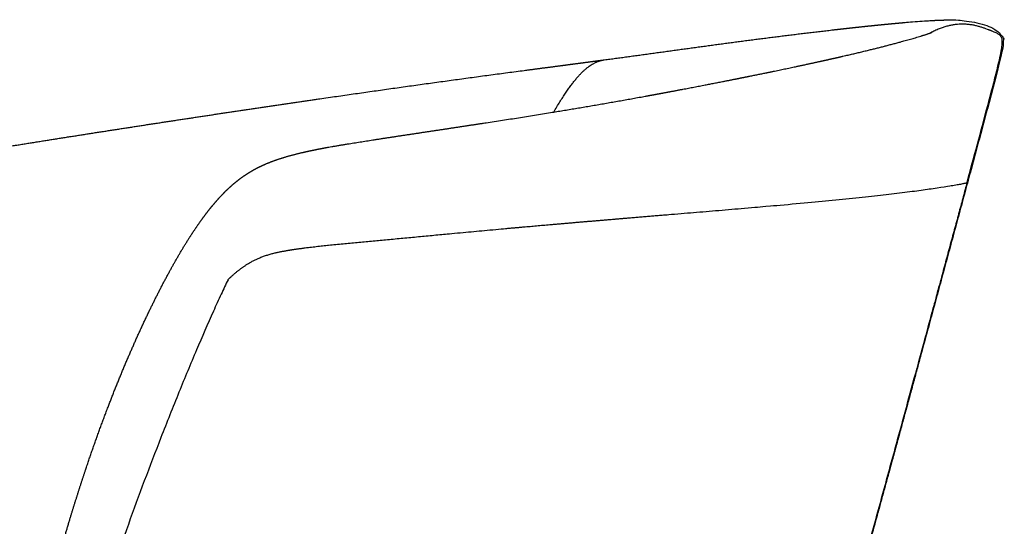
# Model space of a CAD drawing. Header units: millimetres. Extents: x 847 to 2889, y 2747 to 4819.
# Tile 7 of 26: x 1348 to 1703, y 3312 to 3495. Entities that reach past the tile are written whole.
import ezdxf

# ---------------------------------------------------------------- set-up
doc = ezdxf.new("R2010")
doc.units = ezdxf.units.MM
doc.header["$MEASUREMENT"] = 0
doc.layers.add('2DVýkres$viditelné$tečné', color=18, linetype='Continuous', true_color=0x000000)
doc.layers.add('2DVýkres$viditelné$čáry', color=18, linetype='Continuous', true_color=0x000000)

msp = doc.modelspace()

# ---------------------------------------------------------------- linework, layer by layer
at = {"layer": '2DVýkres$viditelné$tečné'}
for points, weights, knots in [([(1689.75, 3436.14), (1699.51, 3472.3), (1703.89, 3488.82), (1701.03, 3489.79), (1686.64, 3495.42), (1676.66, 3490.12)], [3696.35467279, 3704.10375125, 3707.51617163, 3707.9800651, 3707.01061291, 3704.84172984], [0, 0, 0, 0, 0.3333333, 0.6666667, 0.9855561, 0.9855561, 0.9855561, 0.9855561]), ([(1540.75, 3461.56), (1545.79, 3470.17), (1552, 3478.08), (1557.12, 3480.12), (1558.96, 3480.37)], [3959.40479927, 3967.93945782, 3978.10367873, 3985.81048737, 3988.50536818], [6.4901054, 6.4901054, 6.4901054, 6.4901054, 7, 7.33756, 7.33756, 7.33756, 7.33756]), ([(1446.76, 3412.05), (1447.92, 3412.22), (1450.34, 3412.56), (1455.77, 3413.24), (1461.7, 3413.86), (1469.99, 3414.66), (1476.57, 3415.25), (1489.91, 3416.49), (1504.94, 3417.93), (1518.67, 3419.19), (1524, 3419.67), (1540.78, 3421.18), (1577.15, 3424.26), (1662.38, 3431.28), (1688, 3435.61), (1689.75, 3436.14)], [1, 1, 1, 1, 1, 1, 1, 1, 1, 1, 1, 1.00687437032, 1.02288667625, 1.06384218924, 1.09429483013, 1.10872717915], [0, 0, 0, 0, 0.945642, 1.969872, 4.411728, 5.756237, 8.6881, 9.746063, 16.559119, 20.869892, 20.869892, 20.869892, 96.380726, 171.89156, 247.402394, 247.402394, 247.402394, 247.402394]), ([(1689.75, 3436.14), (1679.94, 3399.83), (1644.79, 3269.97), (1616.06, 3170.76), (1610.17, 3146.62), (1606.36, 3131.69), (1606.17, 3130.93)], [3696.35467279, 3688.60559432, 3661.02170084, 3640.99505434, 3636.43519632, 3633.63877774, 3633.49702033], [-1, -1, -1, -1, -0.9, -0.8, -0.7, -0.6946984, -0.6946984, -0.6946984, -0.6946984]), ([(1423.31, 3401.17), (1423.69, 3401.57), (1425.1, 3402.92), (1427.74, 3405.1), (1430.65, 3407.05), (1434.73, 3409.24), (1440.02, 3410.95), (1444.47, 3411.7), (1446.76, 3412.05)], [3232.19699007, 3232.31837028, 3232.78166623, 3233.81733545, 3235.14645885, 3237.29493808, 3240.65808179, 3244.01384248, 3245.8436671], [0, 0, 0, 0, 0.125, 0.25, 0.375, 0.5, 0.75, 1, 1, 1, 1])]:
    msp.add_rational_spline(points, weights, degree=3, knots=knots, dxfattribs=at)
msp.add_open_spline([(1423.31, 3401.17), (1422.47, 3399.45), (1420.69, 3395.68), (1416.87, 3387.28), (1411.76, 3375.52), (1405.46, 3360.34), (1397.13, 3339.44), (1387.14, 3312.82), (1376.63, 3282.38), (1369.01, 3258.19), (1364.13, 3241.12), (1360.41, 3226.84), (1357.61, 3213.84), (1355.9, 3201.83), (1355.4, 3196.38), (1355.23, 3193.73)], degree=3, knots=[0, 0, 0, 0, 1.545078, 3.363111, 7.446368, 11.881883, 16.62331, 25.596024, 34.812874, 42.597711, 46.053058, 49.128057, 54.502048, 56.774814, 58.913383, 58.913383, 58.913383, 58.913383], dxfattribs=at)
at = {"layer": '2DVýkres$viditelné$čáry'}
for points, weights, knots in [([(1558.96, 3480.37), (1567.92, 3481.58), (1576.87, 3482.8), (1585.83, 3484.04), (1595.01, 3485.31), (1604.2, 3486.55), (1613.4, 3487.74), (1622.85, 3488.97), (1632.3, 3490.12), (1641.77, 3491.21), (1651.45, 3492.31), (1659.92, 3493.19), (1666.94, 3493.8), (1670.25, 3494.09), (1673.57, 3494.34), (1676.9, 3494.53), (1678.41, 3494.62), (1679.8, 3494.68), (1682.52, 3494.75), (1683.74, 3494.77), (1685.03, 3494.74), (1686.38, 3494.72), (1687.73, 3494.64), (1689.07, 3494.5), (1689.41, 3494.46), (1690.05, 3494.38), (1691.27, 3494.18), (1693.38, 3493.74), (1695.15, 3493.17), (1696.34, 3492.72), (1696.8, 3492.55), (1697.26, 3492.37), (1697.72, 3492.18), (1698.21, 3491.99), (1699.02, 3491.67), (1700.28, 3491.12), (1701.4, 3490.54), (1702.37, 3489.64), (1702.68, 3488.89), (1702.76, 3488.52), (1702.79, 3488.37), (1702.82, 3488.19), (1702.86, 3487.77), (1702.87, 3487.52), (1702.85, 3486.71), (1702.79, 3486.09), (1702.68, 3485.33), (1702.59, 3484.69), (1702.32, 3483.22), (1701.76, 3480.72), (1700.97, 3477.45), (1699.24, 3470.71), (1695.53, 3456.85), (1692.17, 3444.4), (1689.96, 3436.24), (1687.7, 3427.87), (1683.51, 3412.4), (1675.75, 3383.78), (1666.96, 3351.41), (1657.44, 3316.59), (1651.47, 3294.92), (1648.82, 3285.36), (1645.26, 3272.49), (1641.67, 3259.63), (1638.05, 3246.78)], [1, 0.999999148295, 0.999999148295, 1, 0.999994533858, 0.999994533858, 1, 0.999981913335, 0.999981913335, 1, 0.995695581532, 0.991163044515, 0.986427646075, 0.986351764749, 0.986351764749, 0.986427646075, 0.985090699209, 0.983762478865, 0.981015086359, 0.979696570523, 0.978293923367, 0.977592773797, 0.977592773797, 0.978293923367, 0.978293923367, 0.978293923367, 0.978293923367, 0.978293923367, 0.978293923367, 0.978293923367, 0.978272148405, 0.978272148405, 0.978293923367, 0.978293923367, 0.978293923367, 0.978293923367, 0.978293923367, 0.978293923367, 0.978293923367, 0.978293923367, 0.978165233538, 0.978036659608, 0.977781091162, 0.977653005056, 0.97732130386, 0.97715494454, 0.977013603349, 0.977013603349, 0.977013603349, 0.977013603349, 0.977013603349, 0.977013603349, 0.977013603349, 0.977013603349, 0.977013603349, 0.977013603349, 0.977013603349, 0.977013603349, 0.977013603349, 0.977013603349, 0.977013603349, 0.977013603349, 0.977012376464, 0.977012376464, 0.977013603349], [0, 0, 0, 0, 7.291429, 7.291429, 7.291429, 14.770794, 14.770794, 14.770794, 22.455353, 22.455353, 22.455353, 82.63468, 82.63468, 82.63468, 85.319768, 85.319768, 85.319768, 101.409985, 101.409985, 118.00932, 118.00932, 118.00932, 119.097614, 119.097614, 119.097614, 119.378243, 119.61526, 120.091565, 121.116653, 121.116653, 121.116653, 121.513767, 121.513767, 121.513767, 121.943753, 122.210171, 122.626311, 122.956395, 123.262055, 123.262055, 123.262055, 124.819405, 124.819405, 126.483507, 126.483507, 129.424238, 129.424238, 129.424238, 129.94413, 130.628748, 131.493381, 132.656912, 136.241902, 143.063019, 143.063019, 143.063019, 150.052756, 155.996006, 166.982003, 177.105918, 185.112913, 185.112913, 185.112913, 195.882907, 195.882907, 195.882907, 195.882907]), ([(1437.01, 3442.91), (1437.83, 3443.26), (1438.66, 3443.58), (1439.49, 3443.89), (1440.6, 3444.3), (1441.71, 3444.67), (1442.83, 3445.03), (1442.96, 3445.07), (1443.11, 3445.12), (1443.28, 3445.17), (1444.38, 3445.51), (1445.49, 3445.83), (1446.6, 3446.12), (1447.97, 3446.49), (1449.34, 3446.83), (1450.72, 3447.14), (1453.76, 3447.84), (1456.84, 3448.43), (1459.65, 3448.93), (1462.85, 3449.49), (1466.06, 3450.03), (1469.27, 3450.53), (1476.44, 3451.67), (1483.62, 3452.78), (1490.81, 3453.85), (1496.39, 3454.69), (1501.97, 3455.53), (1507.55, 3456.37), (1510.22, 3456.78), (1512.76, 3457.17), (1515.17, 3457.53), (1517.84, 3457.94), (1523.11, 3458.75), (1533.18, 3460.33), (1550.01, 3463.05), (1564.2, 3465.53), (1573.6, 3467.24), (1579.07, 3468.24), (1585.14, 3469.37), (1598.11, 3471.85), (1604.35, 3473.07), (1623.07, 3476.84), (1635.04, 3479.38), (1645.11, 3481.7), (1650.06, 3482.83), (1655, 3484.03), (1659.93, 3485.28), (1660.79, 3485.5), (1662.66, 3485.99), (1666.14, 3486.91), (1670.14, 3488.03), (1673.64, 3489.08), (1675.91, 3489.84), (1676.8, 3490.16), (1677.17, 3490.31)], [1, 0.999847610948, 0.999847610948, 1, 0.999805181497, 0.999805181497, 1, 1.00003026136, 1.00006431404, 1.00010226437, 0.999986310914, 0.999986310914, 1.00010226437, 0.999985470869, 0.999985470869, 1.00010226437, 1.0009108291, 1.00182296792, 1.0027020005, 1.0026736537, 1.0026736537, 1.0027020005, 1.00269594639, 1.00269594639, 1.0027020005, 1.00270198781, 1.00270198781, 1.0027020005, 1.00374907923, 1.00475861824, 1.00572942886, 1.00572942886, 1.00572942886, 1.00572942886, 1.00572942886, 1.00572942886, 1.00572942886, 1.00821504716, 1.01099395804, 1.01713516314, 1.02018588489, 1.02982124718, 1.03662672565, 1.04350031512, 1.04345089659, 1.04345089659, 1.04350031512, 1.04350031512, 1.04350031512, 1.04350031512, 1.04350031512, 1.04350031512, 1.04350031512, 1.04350031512, 1.04350031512], [0, 0, 0, 0, 0.717189, 0.717189, 0.717189, 1.664061, 1.664061, 1.664061, 2.200299, 2.200299, 2.200299, 3.128858, 3.128858, 3.128858, 4.268881, 4.268881, 4.268881, 15.887773, 15.887773, 15.887773, 18.508864, 18.508864, 18.508864, 24.368093, 24.368093, 24.368093, 28.920575, 28.920575, 28.920575, 41.067698, 41.067698, 41.067698, 43.242691, 45.372852, 49.285085, 56.993366, 56.993366, 56.993366, 92.986043, 92.986043, 128.498243, 128.498243, 203.579564, 203.579564, 203.579564, 207.678913, 207.678913, 207.678913, 208.395789, 209.239415, 210.57816, 211.750495, 212.186374, 212.50953, 212.50953, 212.50953, 212.50953]), ([(1291.96, 3440.57), (1296.93, 3441.41), (1301.89, 3442.25), (1306.85, 3443.08), (1311.76, 3443.9), (1316.68, 3444.71), (1321.59, 3445.52), (1326.44, 3446.32), (1331.29, 3447.11), (1336.14, 3447.9), (1340.93, 3448.67), (1345.71, 3449.44), (1350.5, 3450.21), (1359.84, 3451.7), (1369.18, 3453.17), (1378.53, 3454.62), (1387.52, 3456.02), (1396.51, 3457.4), (1405.5, 3458.77), (1422.1, 3461.29), (1438.7, 3463.76), (1455.32, 3466.18), (1469.41, 3468.24), (1483.52, 3470.24), (1497.63, 3472.19), (1508.75, 3473.73), (1519.87, 3475.22), (1531, 3476.68), (1540.73, 3477.96), (1549.6, 3479.11), (1558.81, 3480.35)], [1, 0.999999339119, 0.999999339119, 1, 0.999999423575, 0.999999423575, 1, 0.999999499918, 0.999999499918, 1, 0.999999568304, 0.999999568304, 1, 0.999998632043, 0.999998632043, 1, 0.999999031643, 0.999999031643, 1, 0.99999676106, 0.99999676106, 1, 0.999995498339, 0.999995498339, 1, 0.999996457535, 0.999996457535, 1, 0.998205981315, 0.99634406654, 0.994326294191], [0, 0, 0, 0, 4.060068, 4.060068, 4.060068, 8.076129, 8.076129, 8.076129, 12.041463, 12.041463, 12.041463, 15.951061, 15.951061, 15.951061, 23.580944, 23.580944, 23.580944, 30.917469, 30.917469, 30.917469, 44.460357, 44.460357, 44.460357, 55.950358, 55.950358, 55.950358, 65.004574, 65.004574, 65.004574, 105.036121, 105.036121, 105.036121, 105.036121]), ([(1409.25, 3416.06), (1410.59, 3418.18), (1412, 3420.27), (1413.46, 3422.31), (1414.46, 3423.72), (1415.5, 3425.09), (1416.56, 3426.44), (1416.86, 3426.82), (1417.16, 3427.19), (1417.47, 3427.56), (1418.68, 3429.04), (1419.95, 3430.48), (1421.28, 3431.87), (1422.44, 3433.09), (1423.65, 3434.25), (1424.92, 3435.36), (1426.04, 3436.34), (1427.2, 3437.26), (1428.41, 3438.12), (1429.34, 3438.79), (1430.3, 3439.42), (1431.28, 3440.02), (1431.44, 3440.11), (1431.58, 3440.19), (1431.71, 3440.27), (1432.69, 3440.84), (1433.69, 3441.38), (1434.7, 3441.87), (1435.45, 3442.23), (1436.2, 3442.57), (1436.97, 3442.89)], [1, 0.999752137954, 0.999752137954, 1, 0.999796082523, 0.999796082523, 1, 0.999978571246, 0.999978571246, 1, 0.999504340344, 0.999504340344, 1, 0.999331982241, 0.999331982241, 1, 0.999232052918, 0.999232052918, 1, 0.999474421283, 0.999474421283, 1, 1.00002642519, 1.00005111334, 1.00007390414, 0.999556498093, 0.999556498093, 1.00007390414, 0.999856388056, 0.999856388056, 1.00007390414], [0, 0, 0, 0, 2.027987, 2.027987, 2.027987, 3.41704, 3.41704, 3.41704, 3.802593, 3.802593, 3.802593, 5.350506, 5.350506, 5.350506, 6.707147, 6.707147, 6.707147, 7.904927, 7.904927, 7.904927, 8.829694, 8.829694, 8.829694, 9.337674, 9.337674, 9.337674, 10.250615, 10.250615, 10.250615, 10.918154, 10.918154, 10.918154, 10.918154]), ([(1337.76, 3192.9), (1338.08, 3196.29), (1338.47, 3199.68), (1338.92, 3203.05), (1339.67, 3208.62), (1340.62, 3214.17), (1342.63, 3224.55), (1343.69, 3229.44), (1344.8, 3234.28), (1345.5, 3237.31), (1346.22, 3240.34), (1346.95, 3243.37), (1347.28, 3244.7), (1347.95, 3247.45), (1349.4, 3253.26), (1352.15, 3264.09), (1354.62, 3273.49), (1356.33, 3279.81), (1358.2, 3286.8), (1360.14, 3293.78), (1362.13, 3300.73), (1365.18, 3311.36), (1368.48, 3322.27), (1371.98, 3332.75), (1374.8, 3341.19), (1377.82, 3349.56), (1381.05, 3357.86), (1384.02, 3365.51), (1387.2, 3373.08), (1390.57, 3380.56), (1392.12, 3384), (1393.73, 3387.42), (1395.38, 3390.81), (1396.91, 3393.96), (1398.49, 3397.09), (1400.13, 3400.2), (1401.62, 3403.04), (1403.17, 3405.85), (1404.77, 3408.64), (1406.2, 3411.14), (1407.69, 3413.6), (1409.23, 3416.03)], [1, 0.999865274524, 0.999865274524, 1, 1.00012147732, 1.00018630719, 1.00029243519, 1.00033490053, 1.00040171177, 1.00038832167, 1.00038832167, 1.00040171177, 1.00040171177, 1.00040171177, 1.00040171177, 1.00040171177, 1.00040171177, 1.00040171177, 1.00037931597, 1.00037931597, 1.00040171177, 1.00053639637, 1.00062258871, 1.00061985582, 1.00041623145, 1.00041623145, 1.00061985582, 1.00038736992, 1.00038736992, 1.00061985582, 1.00055081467, 1.00055081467, 1.00061985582, 1.00053581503, 1.00053581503, 1.00061985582, 1.00050837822, 1.00050837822, 1.00061985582, 1.00045619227, 1.00045619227, 1.00061985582], [0, 0, 0, 0, 2.748895, 2.748895, 2.748895, 18.311539, 18.311539, 32.055142, 32.055142, 32.055142, 34.567508, 34.567508, 34.567508, 35.6696, 36.84904, 39.400903, 44.68583, 44.68583, 44.68583, 50.522278, 50.522278, 50.522278, 81.501212, 81.501212, 81.501212, 88.67911, 88.67911, 88.67911, 95.300552, 95.300552, 95.300552, 98.342759, 98.342759, 98.342759, 101.172489, 101.172489, 101.172489, 103.762552, 103.762552, 103.762552, 106.084799, 106.084799, 106.084799, 106.084799])]:
    msp.add_rational_spline(points, weights, degree=3, knots=knots, dxfattribs=at)

doc.saveas('drawing.dxf')
